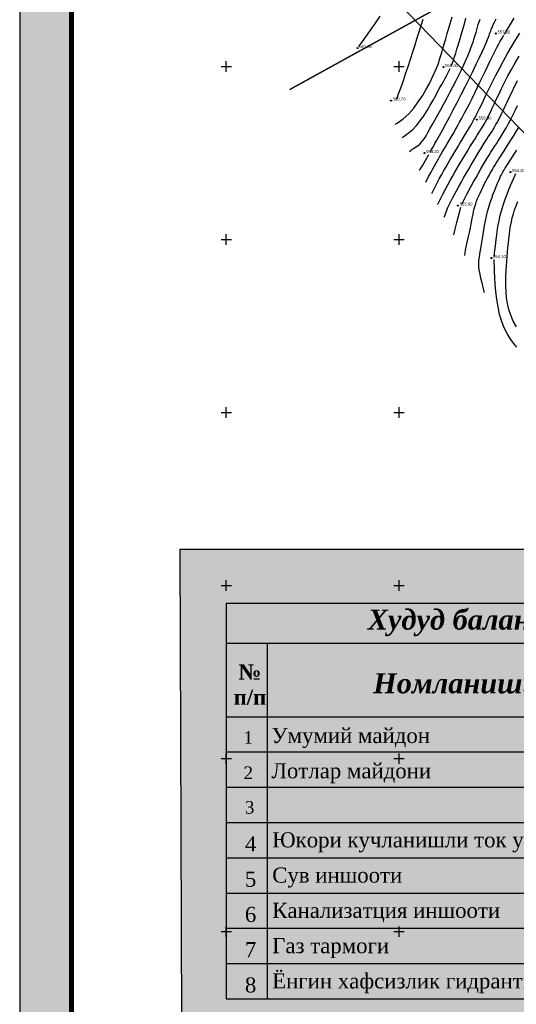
# Model space of a CAD drawing. Extents: x 10527 to 38813, y 13847 to 37526.
# Tile 108 of 256: x 35043 to 35187, y 36317 to 36602. Entities that reach past the tile are written whole.
import ezdxf

# ---------------------------------------------------------------- set-up
doc = ezdxf.new("R2010")
doc.units = 0
doc.header["$LTSCALE"] = 0.5
doc.header["$MEASUREMENT"] = 0
doc.header["$PDMODE"] = 32
doc.header["$PDSIZE"] = 0.3
doc.linetypes.add('CONTI', pattern=[0])
for name, color, linetype in [('(004) Точки рельефа', 7, 'Continuous'), ('GORIZDEFAULT', 32, 'CONTI'), ('PI_TTDEFAULT', 5, 'CONTI'), ('SETKR', 2, 'CONTI'), ('ХХХ автодор (К)', 7, 'ИК_Водопровод -------в--------'), ('ХХХ оформление', 7, 'ИК_Водопровод -------в--------')]:
    doc.layers.add(name, color=color, linetype=linetype)
doc.layers.add('(032) Горизонтали утолщенные', color=32, linetype='Continuous', lineweight=30)
doc.layers.add('.', color=7, linetype='Continuous', lineweight=15)
doc.styles.add('D-431', font='txt')
doc.styles.get("Standard").update_dxf_attribs({"font": 'times.ttf'})
doc.styles.add('Times New Roman', font='times.ttf')
doc.linetypes.add('ИК_Водопровод -------в--------', pattern='A,9,-0.6,["В",Standard,S=1.2,R=0,X=0,Y=-0.6],-1.2', length=10.8)

# ---------------------------------------------------------------- blocks, each defined once
blk = doc.blocks.new('BL_333')
at = {"color": 0}
for p, q in [((-1.5, 0), (1.5, 0)), ((0, -1.5), (0, 1.5))]:
    blk.add_line(p, q, dxfattribs=at)
blk = doc.blocks.new('gergrgrre')
at = {"layer": '(032) Горизонтали утолщенные', "color": 32}
for points in [[(360009.1, 4200675.44, 558), (360009.31, 4200675.8, 558), (360009.58, 4200676.29, 558), (360009.93, 4200676.92, 558), (360010.38, 4200677.73, 558), (360010.94, 4200678.74, 558), (360011.68, 4200680.08, 558), (360012.55, 4200681.65, 558), (360013.52, 4200683.43, 558), (360014.57, 4200685.38, 558), (360015.68, 4200687.46, 558), (360016.82, 4200689.64, 558), (360017.98, 4200691.88, 558), (360019.13, 4200694.15, 558), (360020.25, 4200696.41, 558), (360021.31, 4200698.59, 558), (360022.31, 4200700.67, 558), (360023.22, 4200702.58, 558), (360024.01, 4200704.28, 558), (360024.67, 4200705.73, 558), (360025.19, 4200706.89, 558), (360025.58, 4200707.79, 558), (360025.86, 4200708.47, 558), (360026.05, 4200708.98, 558), (360026.18, 4200709.35, 558), (360026.27, 4200709.63, 558), (360026.34, 4200709.87, 558), (360026.41, 4200710.1, 558), (360026.49, 4200710.35, 558), (360026.6, 4200710.65, 558), (360026.76, 4200711.02, 558), (360026.97, 4200711.5, 558), (360027.25, 4200712.1, 558), (360027.62, 4200712.85, 558), (360028.07, 4200713.77, 558)], [(360013.07, 4200656.49, 556), (360013.11, 4200656.62, 556), (360013.57, 4200657.9, 556), (360014.01, 4200659.03, 556), (360014.47, 4200660.05, 556), (360014.94, 4200661.02, 556), (360015.44, 4200661.99, 556), (360015.99, 4200663.01, 556), (360016.59, 4200664.11, 556), (360017.24, 4200665.28, 556), (360017.93, 4200666.52, 556), (360018.65, 4200667.79, 556), (360019.39, 4200669.08, 556), (360020.13, 4200670.36, 556), (360020.87, 4200671.62, 556), (360021.59, 4200672.84, 556), (360022.3, 4200674.01, 556), (360022.98, 4200675.13, 556), (360023.63, 4200676.19, 556), (360024.26, 4200677.18, 556), (360024.84, 4200678.11, 556), (360025.39, 4200678.96, 556), (360025.89, 4200679.74, 556), (360026.35, 4200680.46, 556), (360026.79, 4200681.15, 556), (360027.21, 4200681.82, 556), (360027.62, 4200682.5, 556), (360028.02, 4200683.2, 556), (360028.43, 4200683.95, 556), (360028.86, 4200684.76, 556), (360029.3, 4200685.62, 556), (360029.75, 4200686.55, 556), (360030.21, 4200687.51, 556), (360030.68, 4200688.51, 556), (360031.16, 4200689.54, 556), (360031.66, 4200690.59, 556), (360032.15, 4200691.65, 556), (360032.66, 4200692.72, 556), (360033.18, 4200693.8, 556), (360033.72, 4200694.87, 556), (360034.27, 4200695.94, 556)], [(360005.9, 4200670, 558), (360006.38, 4200670.76, 558), (360006.85, 4200671.51, 558), (360007.21, 4200672.12, 558), (360007.5, 4200672.62, 558), (360007.73, 4200673.03, 558), (360007.91, 4200673.36, 558), (360008.08, 4200673.67, 558), (360008.23, 4200673.93, 558), (360008.36, 4200674.16, 558), (360008.48, 4200674.36, 558), (360008.59, 4200674.56, 558)], [(360027.57, 4200645.09, 554), (360027.63, 4200645.94, 554), (360027.73, 4200646.94, 554), (360027.84, 4200648.01, 554), (360027.97, 4200649.27, 554), (360028.14, 4200650.67, 554), (360028.35, 4200652.18, 554), (360028.6, 4200653.76, 554), (360028.91, 4200655.38, 554), (360029.28, 4200657.02, 554), (360029.71, 4200658.62, 554), (360030.19, 4200660.18, 554), (360030.71, 4200661.68, 554), (360031.23, 4200663.1, 554), (360031.76, 4200664.42, 554), (360032.26, 4200665.62, 554), (360032.71, 4200666.69, 554), (360033.1, 4200667.57, 554), (360033.46, 4200668.36, 554), (360033.8, 4200669.07, 554)], [(360034.03, 4200618.89, 554), (360033.08, 4200620.07, 554), (360032.13, 4200621.38, 554), (360031.22, 4200622.84, 554), (360030.4, 4200624.47, 554), (360029.67, 4200626.3, 554), (360029.09, 4200628.34, 554), (360028.62, 4200630.52, 554), (360028.27, 4200632.76, 554), (360028.01, 4200634.98, 554), (360027.82, 4200637.09, 554), (360027.69, 4200639.01, 554), (360027.61, 4200640.66, 554), (360027.55, 4200642.15, 554), (360027.52, 4200643.29, 554), (360027.52, 4200644.21, 554)]]:
    blk.add_polyline3d(points, dxfattribs=at)
at = {"linetype": 'Continuous', "elevation": 1.64}
blk.add_lwpolyline([(359968.11, 4200751.15), (360144.88, 4200568.6), (360208.91, 4200501.77), (360248.14, 4200449.09), (360280.37, 4200400.87), (360329.35, 4200345.01), (360410.63, 4200285.19), (360473.13, 4200219), (360491.26, 4200199.54)], dxfattribs=at)
at = {"layer": 'GORIZDEFAULT', "color": 32}
for points in [[(360015.12, 4200700.29, 559), (360015.42, 4200701.04, 559), (360015.73, 4200701.87, 559), (360016.05, 4200702.8, 559), (360016.39, 4200703.83, 559), (360016.74, 4200704.97, 559), (360017.1, 4200706.18, 559), (360017.47, 4200707.45, 559), (360017.85, 4200708.76, 559), (360018.23, 4200710.09, 559), (360018.61, 4200711.41, 559), (360018.98, 4200712.71, 559), (360019.35, 4200713.97, 559)], [(359988.36, 4200705.78, 561.5), (359989.93, 4200707.95, 561.5), (359990.85, 4200709.22, 561.5), (359991.96, 4200710.76, 561.5), (359993.21, 4200712.54, 561.5), (359994.56, 4200714.52, 561.5)], [(359999.2, 4200690.61, 560.5), (359999.51, 4200691.25, 560.5), (359999.84, 4200692.06, 560.5), (360000.22, 4200693.06, 560.5), (360000.66, 4200694.3, 560.5), (360001.24, 4200695.99, 560.5), (360001.89, 4200697.93, 560.5), (360002.58, 4200700.01, 560.5), (360003.28, 4200702.15, 560.5), (360003.97, 4200704.25, 560.5), (360004.6, 4200706.23, 560.5), (360005.17, 4200707.98, 560.5), (360005.64, 4200709.44, 560.5), (360006.02, 4200710.64, 560.5), (360006.32, 4200711.62, 560.5), (360006.57, 4200712.42, 560.5), (360006.77, 4200713.09, 560.5), (360006.95, 4200713.68, 560.5)], [(360030.46, 4200709.31, 557.5), (360031, 4200710.18, 557.5), (360031.55, 4200711.07, 557.5), (360032.12, 4200712.01, 557.5), (360032.7, 4200713.02, 557.5), (360033.24, 4200713.98, 557.5)], [(360009.43, 4200663.34, 557), (360009.93, 4200664.3, 557), (360010.83, 4200666.02, 557), (360011.63, 4200667.52, 557), (360012.33, 4200668.82, 557), (360012.97, 4200669.98, 557), (360013.57, 4200671.05, 557), (360014.16, 4200672.08, 557), (360014.76, 4200673.12, 557), (360015.41, 4200674.21, 557), (360016.11, 4200675.39, 557), (360016.86, 4200676.64, 557), (360017.63, 4200677.91, 557), (360018.39, 4200679.16, 557), (360019.11, 4200680.35, 557), (360019.77, 4200681.44, 557), (360020.34, 4200682.38, 557), (360020.8, 4200683.16, 557), (360021.16, 4200683.77, 557), (360021.44, 4200684.26, 557), (360021.66, 4200684.65, 557), (360021.83, 4200684.96, 557), (360021.98, 4200685.24, 557), (360022.11, 4200685.49, 557), (360022.25, 4200685.77, 557), (360022.42, 4200686.1, 557), (360022.63, 4200686.52, 557), (360022.9, 4200687.08, 557), (360023.26, 4200687.82, 557), (360023.72, 4200688.78, 557), (360024.31, 4200690, 557), (360025.03, 4200691.5, 557), (360025.88, 4200693.25, 557), (360026.84, 4200695.19, 557), (360027.88, 4200697.27, 557), (360029, 4200699.43, 557), (360030.16, 4200701.62, 557), (360031.36, 4200703.77, 557), (360032.58, 4200705.85, 557), (360033.78, 4200707.82, 557), (360034.95, 4200709.68, 557)], [(360003.03, 4200675.41, 558.5), (360003.37, 4200675.76, 558.5), (360003.76, 4200676.07, 558.5), (360004.18, 4200676.34, 558.5), (360004.62, 4200676.6, 558.5), (360005.08, 4200676.88, 558.5), (360005.54, 4200677.19, 558.5), (360005.99, 4200677.57, 558.5), (360006.43, 4200678.02, 558.5), (360006.87, 4200678.58, 558.5), (360007.33, 4200679.23, 558.5), (360007.81, 4200680.01, 558.5), (360008.34, 4200680.92, 558.5), (360008.93, 4200681.97, 558.5), (360009.59, 4200683.16, 558.5), (360010.35, 4200684.52, 558.5), (360011.17, 4200686, 558.5), (360012.05, 4200687.59, 558.5), (360012.95, 4200689.25, 558.5), (360013.87, 4200690.94, 558.5), (360014.79, 4200692.64, 558.5), (360015.67, 4200694.32, 558.5), (360016.51, 4200695.95, 558.5), (360017.29, 4200697.51, 558.5), (360018.02, 4200699.02, 558.5), (360018.7, 4200700.45, 558.5), (360019.32, 4200701.8, 558.5), (360019.87, 4200703.08, 558.5), (360020.36, 4200704.26, 558.5), (360020.79, 4200705.36, 558.5), (360021.16, 4200706.38, 558.5), (360021.48, 4200707.33, 558.5), (360021.76, 4200708.21, 558.5), (360022.02, 4200709.06, 558.5), (360022.25, 4200709.86, 558.5), (360022.47, 4200710.64, 558.5), (360022.69, 4200711.4, 558.5), (360022.92, 4200712.16, 558.5), (360023.16, 4200712.92, 558.5), (360023.41, 4200713.69, 558.5)], [(360011.14, 4200660.13, 556.5), (360011.2, 4200660.26, 556.5), (360011.94, 4200661.73, 556.5), (360012.68, 4200663.15, 556.5), (360013.41, 4200664.51, 556.5), (360014.11, 4200665.81, 556.5), (360014.79, 4200667.05, 556.5), (360015.46, 4200668.26, 556.5), (360016.12, 4200669.44, 556.5), (360016.8, 4200670.62, 556.5), (360017.49, 4200671.81, 556.5), (360018.21, 4200673.02, 556.5), (360018.97, 4200674.27, 556.5), (360019.74, 4200675.54, 556.5), (360020.5, 4200676.79, 556.5), (360021.25, 4200677.99, 556.5), (360021.96, 4200679.13, 556.5), (360022.6, 4200680.15, 556.5), (360023.16, 4200681.05, 556.5), (360023.63, 4200681.79, 556.5), (360024.02, 4200682.39, 556.5), (360024.33, 4200682.89, 556.5), (360024.6, 4200683.3, 556.5), (360024.82, 4200683.66, 556.5), (360025.01, 4200684, 556.5), (360025.2, 4200684.34, 556.5), (360025.39, 4200684.71, 556.5), (360025.6, 4200685.14, 556.5), (360025.85, 4200685.65, 556.5), (360026.14, 4200686.28, 556.5), (360026.5, 4200687.04, 556.5), (360026.93, 4200687.97, 556.5), (360027.46, 4200689.1, 556.5), (360028.09, 4200690.43, 556.5), (360028.81, 4200691.95, 556.5), (360029.63, 4200693.62, 556.5), (360030.52, 4200695.41, 556.5), (360031.48, 4200697.27, 556.5), (360032.51, 4200699.17, 556.5), (360033.58, 4200701.07, 556.5), (360034.7, 4200702.95, 556.5)], [(359998.83, 4200683.31, 559.5), (359999.44, 4200683.66, 559.5), (360001.17, 4200684.9, 559.5), (360002.77, 4200686.37, 559.5), (360004.23, 4200688.01, 559.5), (360005.55, 4200689.76, 559.5), (360006.73, 4200691.55, 559.5), (360007.76, 4200693.29, 559.5), (360008.65, 4200694.93, 559.5), (360009.39, 4200696.38, 559.5), (360009.99, 4200697.61, 559.5), (360010.46, 4200698.65, 559.5), (360010.85, 4200699.55, 559.5), (360011.17, 4200700.37, 559.5), (360011.45, 4200701.17, 559.5), (360011.71, 4200702.01, 559.5), (360012, 4200702.94, 559.5), (360012.32, 4200704.02, 559.5), (360012.67, 4200705.23, 559.5), (360013.07, 4200706.56, 559.5), (360013.49, 4200707.99, 559.5), (360013.93, 4200709.5, 559.5), (360014.39, 4200711.07, 559.5), (360014.86, 4200712.69, 559.5), (360015.35, 4200714.34, 559.5)], [(360018.18, 4200660.26, 555.5), (360019.1, 4200662.19, 555.5), (360019.6, 4200663.12, 555.5), (360020.18, 4200664.2, 555.5), (360020.84, 4200665.4, 555.5), (360021.54, 4200666.66, 555.5), (360022.26, 4200667.95, 555.5), (360022.97, 4200669.22, 555.5), (360023.66, 4200670.43, 555.5), (360024.31, 4200671.54, 555.5), (360024.91, 4200672.56, 555.5), (360025.48, 4200673.51, 555.5), (360026.03, 4200674.4, 555.5), (360026.56, 4200675.24, 555.5), (360027.08, 4200676.07, 555.5), (360027.61, 4200676.88, 555.5), (360028.14, 4200677.7, 555.5), (360028.69, 4200678.54, 555.5), (360029.25, 4200679.42, 555.5), (360029.82, 4200680.34, 555.5), (360030.42, 4200681.33, 555.5), (360031.03, 4200682.4, 555.5), (360031.67, 4200683.55, 555.5), (360032.32, 4200684.8, 555.5), (360032.99, 4200686.11, 555.5), (360033.65, 4200687.44, 555.5), (360034.28, 4200688.74, 555.5)], [(360018.98, 4200645.35, 555), (360019.24, 4200646.9, 555), (360019.61, 4200648.76, 555), (360019.99, 4200650.48, 555), (360020.34, 4200652.04, 555), (360020.63, 4200653.39, 555), (360020.87, 4200654.57, 555), (360021.07, 4200655.61, 555), (360021.24, 4200656.52, 555), (360021.4, 4200657.34, 555), (360021.56, 4200658.11, 555), (360021.73, 4200658.84, 555), (360021.93, 4200659.58, 555), (360022.17, 4200660.31, 555), (360022.43, 4200661.06, 555), (360022.72, 4200661.82, 555), (360023.05, 4200662.6, 555), (360023.41, 4200663.4, 555), (360023.79, 4200664.23, 555), (360024.21, 4200665.08, 555), (360024.65, 4200665.96, 555), (360025.11, 4200666.83, 555), (360025.57, 4200667.7, 555), (360026.03, 4200668.54, 555), (360026.48, 4200669.34, 555), (360026.9, 4200670.09, 555), (360027.3, 4200670.77, 555), (360027.68, 4200671.42, 555), (360028.06, 4200672.05, 555), (360028.46, 4200672.67, 555), (360028.87, 4200673.33, 555), (360029.32, 4200674.03, 555), (360029.83, 4200674.8, 555), (360030.39, 4200675.65, 555), (360031.01, 4200676.6, 555), (360031.67, 4200677.62, 555), (360032.36, 4200678.71, 555), (360033.08, 4200679.86, 555), (360033.8, 4200681.06, 555), (360034.52, 4200682.31, 555)], [(360024.63, 4200634.7, 554.5), (360024.59, 4200634.97, 554.5), (360024.33, 4200636.26, 554.5), (360024.06, 4200637.42, 554.5), (360023.78, 4200638.46, 554.5), (360023.53, 4200639.42, 554.5), (360023.31, 4200640.33, 554.5), (360023.14, 4200641.21, 554.5), (360023.05, 4200642.08, 554.5), (360023.03, 4200642.98, 554.5), (360023.09, 4200643.92, 554.5), (360023.21, 4200644.88, 554.5), (360023.37, 4200645.88, 554.5), (360023.56, 4200646.92, 554.5), (360023.77, 4200648.01, 554.5), (360023.97, 4200649.14, 554.5), (360024.16, 4200650.32, 554.5), (360024.35, 4200651.54, 554.5), (360024.54, 4200652.8, 554.5), (360024.75, 4200654.08, 554.5), (360024.98, 4200655.39, 554.5), (360025.25, 4200656.72, 554.5), (360025.57, 4200658.05, 554.5), (360025.94, 4200659.38, 554.5), (360026.35, 4200660.69, 554.5), (360026.78, 4200661.96, 554.5), (360027.23, 4200663.18, 554.5), (360027.67, 4200664.31, 554.5), (360028.1, 4200665.35, 554.5), (360028.49, 4200666.27, 554.5), (360028.83, 4200667.05, 554.5), (360029.12, 4200667.71, 554.5), (360029.38, 4200668.27, 554.5), (360029.61, 4200668.73, 554.5), (360029.8, 4200669.12, 554.5), (360029.98, 4200669.45, 554.5), (360030.14, 4200669.74, 554.5), (360030.3, 4200670.01, 554.5), (360030.46, 4200670.28, 554.5), (360030.65, 4200670.58, 554.5), (360030.89, 4200670.95, 554.5), (360031.18, 4200671.41, 554.5), (360031.57, 4200671.98, 554.5), (360032.05, 4200672.71, 554.5), (360032.64, 4200673.61, 554.5), (360033.33, 4200674.65, 554.5), (360034.09, 4200675.8, 554.5)], [(360007.71, 4200666.58, 557.5), (360007.96, 4200667.05, 557.5), (360008.64, 4200668.32, 557.5), (360009.24, 4200669.46, 557.5), (360009.77, 4200670.43, 557.5), (360010.22, 4200671.27, 557.5), (360010.62, 4200672, 557.5), (360010.99, 4200672.66, 557.5), (360011.35, 4200673.28, 557.5), (360011.71, 4200673.89, 557.5), (360012.08, 4200674.53, 557.5), (360012.5, 4200675.23, 557.5), (360012.95, 4200675.98, 557.5), (360013.43, 4200676.8, 557.5), (360013.95, 4200677.66, 557.5), (360014.49, 4200678.58, 557.5), (360015.05, 4200679.55, 557.5), (360015.64, 4200680.56, 557.5), (360016.24, 4200681.62, 557.5), (360016.86, 4200682.73, 557.5), (360017.5, 4200683.89, 557.5), (360018.17, 4200685.12, 557.5), (360018.85, 4200686.41, 557.5), (360019.57, 4200687.79, 557.5), (360020.32, 4200689.24, 557.5), (360021.09, 4200690.78, 557.5), (360021.88, 4200692.38, 557.5), (360022.68, 4200694.01, 557.5), (360023.47, 4200695.63, 557.5), (360024.24, 4200697.22, 557.5), (360024.97, 4200698.74, 557.5), (360025.65, 4200700.16, 557.5), (360026.28, 4200701.46, 557.5), (360026.85, 4200702.64, 557.5), (360027.39, 4200703.73, 557.5), (360027.88, 4200704.73, 557.5), (360028.36, 4200705.65, 557.5), (360028.82, 4200706.52, 557.5), (360029.28, 4200707.34, 557.5), (360029.8, 4200708.23, 557.5), (360030.33, 4200709.1, 557.5)], [(359987.94, 4200705.24, 561.5), (359987.96, 4200705.25, 561.5)], [(360033.98, 4200624.78, 553.5), (360033.04, 4200626.44, 553.5), (360032.29, 4200628.12, 553.5), (360031.74, 4200629.82, 553.5), (360031.34, 4200631.52, 553.5), (360031.08, 4200633.2, 553.5), (360030.93, 4200634.86, 553.5), (360030.87, 4200636.47, 553.5), (360030.86, 4200638.04, 553.5), (360030.89, 4200639.54, 553.5), (360030.95, 4200640.99, 553.5), (360031.04, 4200642.39, 553.5), (360031.14, 4200643.75, 553.5), (360031.25, 4200645.07, 553.5), (360031.38, 4200646.37, 553.5), (360031.5, 4200647.65, 553.5), (360031.63, 4200648.93, 553.5), (360031.76, 4200650.19, 553.5), (360031.9, 4200651.44, 553.5), (360032.07, 4200652.67, 553.5), (360032.26, 4200653.89, 553.5), (360032.48, 4200655.09, 553.5), (360032.75, 4200656.28, 553.5), (360033.07, 4200657.45, 553.5), (360033.43, 4200658.61, 553.5), (360033.84, 4200659.77, 553.5), (360034.3, 4200660.95, 553.5)], [(360000.84, 4200679.53, 559), (360001.45, 4200679.9, 559), (360002.66, 4200680.73, 559), (360003.85, 4200681.71, 559), (360004.99, 4200682.91, 559), (360006.09, 4200684.27, 559), (360007.13, 4200685.74, 559), (360008.11, 4200687.27, 559), (360009.01, 4200688.8, 559), (360009.84, 4200690.28, 559), (360010.59, 4200691.64, 559), (360011.25, 4200692.85, 559), (360011.83, 4200693.91, 559), (360012.34, 4200694.84, 559), (360012.8, 4200695.67, 559), (360013.21, 4200696.41, 559), (360013.57, 4200697.09, 559), (360013.91, 4200697.74, 559), (360014.2, 4200698.29, 559), (360014.47, 4200698.84, 559), (360014.74, 4200699.41, 559)], [(360015.8, 4200651.34, 555.5), (360016.22, 4200652.97, 555.5), (360016.72, 4200654.94, 555.5), (360017.83, 4200659.38, 555.5)]]:
    blk.add_polyline3d(points, dxfattribs=at)
at = {"layer": 'PI_TTDEFAULT', "color": 5}
for p in [(360027.99, 4200709.54, 557.8), (359987.96, 4200705.34, 561.5), (360012.82, 4200699.85, 559.3), (359997.65, 4200690.17, 560.7), (360022.51, 4200684.68, 556.9), (360007.33, 4200675, 558.2), (360032.19, 4200669.51, 554.2), (360017.02, 4200659.82, 555.6), (360026.7, 4200644.65, 554.1)]:
    blk.add_point(p, dxfattribs=at)
at = {"layer": 'SETKR', "color": 92}
for p in [(359950, 4200700), (360000, 4200700), (359950, 4200650), (360000, 4200650), (359950, 4200600), (360000, 4200600), (359950, 4200550), (360000, 4200550), (359950, 4200500), (360000, 4200500), (359950, 4200450), (360000, 4200450)]:
    blk.add_blockref('BL_333', p, dxfattribs=at)
at = {"layer": '(004) Точки рельефа', "style": 'D-431'}
for s, p in [('557.80', (360028.48, 4200709.54)), ('561.50', (359988.46, 4200705.33)), ('559.30', (360013.32, 4200699.84)), ('560.70', (359998.15, 4200690.16)), ('556.90', (360023.01, 4200684.68)), ('558.20', (360007.82, 4200675)), ('554.20', (360032.69, 4200669.51)), ('555.60', (360017.51, 4200659.81)), ('554.10', (360027.19, 4200644.65))]:
    blk.add_text(s, height=0.875, dxfattribs=at).set_placement(p)

msp = doc.modelspace()

# ---------------------------------------------------------------- hatches: boundary and pattern name
at = {"layer": '.', "ltscale": 0.149071}
h = msp.add_hatch(color=256, dxfattribs=at)
h.dxf.hatch_style = 1
h.set_gradient(color1=(255, 255, 255), tint=1)
h.paths.add_polyline_path([(35043.297, 36082.013), (36343.297, 36082.013), (36343.297, 37217.013), (35043.297, 37217.013)])
h.paths.add_polyline_path([(35058.297, 37202.013), (36328.297, 37202.013), (36328.297, 36097.013), (35058.297, 36097.013)], flags=16)
h = msp.add_hatch(color=256, dxfattribs=at)
h.dxf.hatch_style = 1
h.set_gradient(color1=(255, 255, 255), tint=1)
h.paths.add_polyline_path([(35089.732, 36448.674), (35292.641, 36448.674), (35293.224, 36284.815), (35090.314, 36284.815)])

# ---------------------------------------------------------------- linework, layer by layer
for p, q in [((35103.056, 36433.025), (35277.078, 36433.025)), ((35103.056, 36421.505), (35277.078, 36421.505)), ((35115.01, 36318.666), (35115.01, 36421.505)), ((35103.056, 36400.202), (35277.078, 36400.202)), ((35103.056, 36390.01), (35277.078, 36390.01)), ((35103.056, 36379.818), (35277.078, 36379.818)), ((35103.056, 36369.626), (35277.078, 36369.626)), ((35103.056, 36359.434), (35277.078, 36359.434)), ((35103.056, 36349.242), (35277.078, 36349.242)), ((35103.056, 36339.05), (35277.078, 36339.05)), ((35103.056, 36328.858), (35277.078, 36328.858)), ((35103.056, 36318.666), (35277.078, 36318.666))]:
    msp.add_line(p, q)
at = {"color": 1, "ltscale": 0.149071, "const_width": 0.4}
msp.add_lwpolyline([(35121.388, 36581.449), (36046.666, 37091.34)], dxfattribs=at)
at = {"color": 7, "ltscale": 0.149071, "true_color": 0xffffff}
msp.add_lwpolyline([(35089.732, 36448.674), (35292.641, 36448.674), (35293.224, 36284.815), (35090.314, 36284.815)], close=True, dxfattribs=at)
msp.add_lwpolyline([(35103.056, 36433.025), (35103.056, 36318.666)])
at = {"layer": 'ХХХ автодор (К)', "linetype": 'ByBlock', "ltscale": 2, "elevation": 533.015}
msp.add_lwpolyline([(35043.297, 36082.013), (36343.297, 36082.013), (36343.297, 37217.013), (35043.297, 37217.013)], close=True, dxfattribs=at)
msp.add_lwpolyline([(35043.297, 36082.013), (36343.297, 36082.013), (36343.297, 37217.013), (35043.297, 37217.013)], close=True, dxfattribs=at)
at = {"layer": 'ХХХ оформление', "color": 12, "linetype": 'ByBlock', "ltscale": 1000, "const_width": 1.5, "elevation": 533.015}
msp.add_lwpolyline([(35058.297, 36097.013), (36328.297, 36097.013), (36328.297, 37202.013), (35058.297, 37202.013)], close=True, dxfattribs=at)
msp.add_lwpolyline([(35058.297, 36097.013), (36328.297, 36097.013), (36328.297, 37202.013), (35058.297, 37202.013)], close=True, dxfattribs=at)

# ---------------------------------------------------------------- block references
at = {"linetype": 'Continuous'}
msp.add_blockref('gergrgrre', (-324846.944, -4164111.878), dxfattribs=at)

# ---------------------------------------------------------------- texts
at = {"color": 0, "attachment_point": 2}
for s, insert, char_height, width in [('{\\fTimes New Roman|b1|i1|c204|p18;Худуд баланси}', (35171.924, 36431.19), 5.81287, 146.35598), ('{\\fTimes New Roman|b1|i0|c204|p18;№\\Pп/п}', (35109.902, 36415.306), 4.35965, 13.30246), ('{\\fTimes New Roman|b1|i1|c204|p18;Номланиши}', (35169.583, 36412.785), 5.81287, 146.35598)]:
    msp.add_mtext(s, dxfattribs=dict(at, insert=insert, char_height=char_height, width=width))
at = {"attachment_point": 1}
for s, insert, char_height, width in [('{\\fTimes New Roman|b0|i0|c204|p18;Умумий майдон}', (35116.137, 36396.97), 4.36801, 158.60548), ('{\\fTimes New Roman|b0|i0|c0|p18;\\H0.8333x;1}', (35108.051, 36396.029), 4.36801, 11.99776), ('{\\fTimes New Roman|b0|i0|c204|p18;\\H0.8333x;2}', (35108.051, 36385.837), 4.36801, 11.99776), ('{\\fTimes New Roman|b0|i0|c204|p18;Лотлар майдони}', (35116.137, 36386.778), 4.36801, 158.60548), ('{\\fTimes New Roman|b0|i0|c204|p18;\\H0.8333x;3}', (35108.452, 36375.822), 4.36801, 11.99776), ('{\\fTimes New Roman|b0|i0|c204|p18;Юкори кучланишли ток учун м.з}', (35116.348, 36366.81), 4.36801, 204.77308), ('{\\fTimes New Roman|b0|i0|c204|p18;Сув иншооти}', (35116.348, 36356.618), 4.36801, 204.77308), ('{\\fTimes New Roman|b0|i0|c204|p18;Канализатция\\fTimes New Roman|b0|i0|c0|p18; \\fTimes New Roman|b0|i0|c204|p18;иншооти}', (35116.348, 36346.426), 4.368008, 204.77308), ('{\\fTimes New Roman|b0|i0|c204|p18;Газ тармоги}', (35116.348, 36336.234), 4.36801, 204.77308), ('{\\fTimes New Roman|b0|i0|c204|p18;Ёнгин хафсизлик гидранти \\fTimes New Roman|b0|i0|c0|p18;(R-150 m)}', (35116.348, 36326.042), 4.36801, 204.77308)]:
    msp.add_mtext(s, dxfattribs=dict(at, insert=insert, char_height=char_height, width=width))
at = {"char_height": 4.368, "width": 11.99776, "attachment_point": 1, "style": 'Times New Roman'}
for s, insert in [('4', (35108.452, 36365.63)), ('5', (35108.452, 36355.438)), ('6', (35108.452, 36345.246)), ('7', (35108.452, 36335.054)), ('8', (35108.452, 36324.862))]:
    msp.add_mtext(s, dxfattribs=dict(at, insert=insert))

doc.saveas('drawing.dxf')
